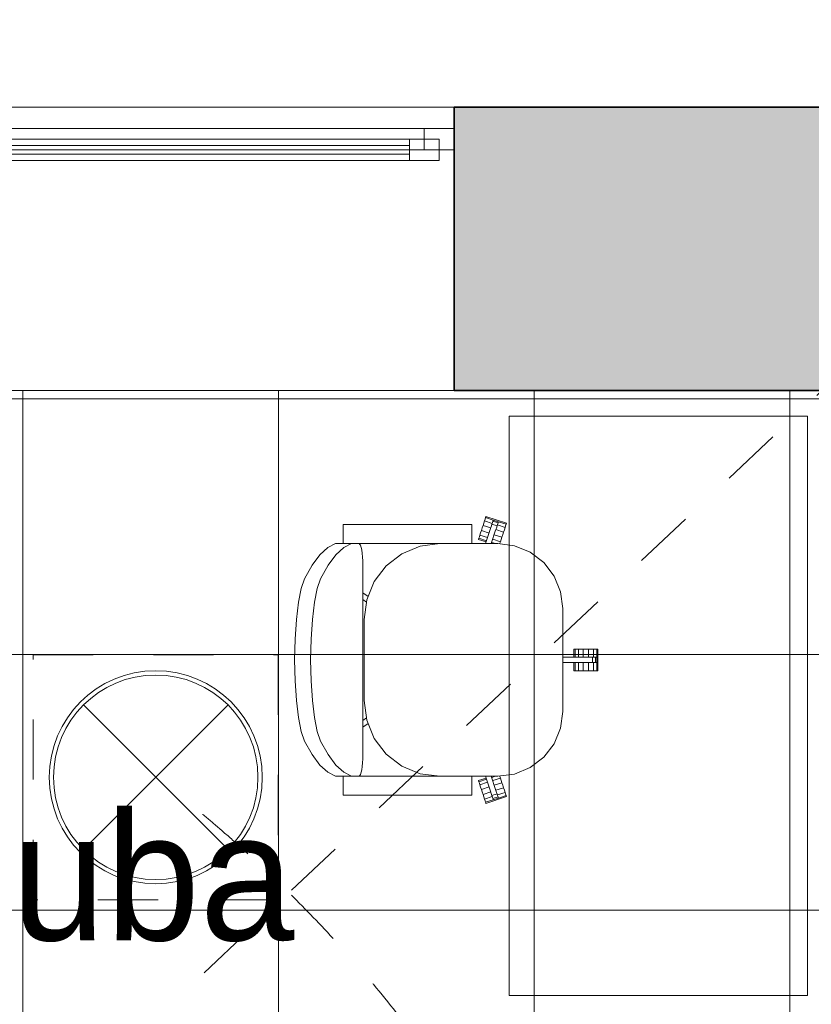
# Model space of a CAD drawing. Header units: millimetres. Extents: x -2932 to 42461, y -10716 to 17298.
# Tile 139 of 168: x 28945 to 30803, y 11059 to 13370. Entities that reach past the tile are written whole.
import ezdxf

# ---------------------------------------------------------------- set-up
doc = ezdxf.new("R2010")
doc.units = ezdxf.units.MM
doc.header["$MEASUREMENT"] = 0
for name, pattern in [('Aligning Line', [635, 317.5, -317.5]), ('Dashed', [423.333333, 211.666667, -211.666667]), ('Small Dashed', [282.222222, 141.111111, -141.111111]), ('Wipeout_Contour', [1000, 0, -1000])]:
    doc.linetypes.add(name, pattern=pattern)
for name, color, linetype, lineweight in [('0_Pen_No__1', 7, 'Continuous', 13), ('A-FLOR.IFC Model_Pen_No__2', 8, 'Continuous', 15), ('ARCHICAD Windows_Pen_No__2', 8, 'Continuous', 15), ('ARCHICAD Zone Stamps_Pen_No__1', 7, 'Continuous', 13), ('Cut Pattern-2_Pen_No__2', 8, 'Continuous', 15), ('Grids-2_Pen_No__1', 7, 'Continuous', 13), ('I-FURN.IFC Model_Pen_No__2', 8, 'Continuous', 15), ('I-WALL.IFC Model_Pen_No__2', 8, 'Continuous', 15), ('I-WALL.IFC Model_Pen_No__27', 7, 'Continuous', 35), ('SA_LAGI_Pen_No__1', 7, 'Continuous', 13), ('SA_VALGUSTI_Pen_No__20', 1, 'Continuous', 0), ('Walls-1_Pen_No__1', 7, 'Continuous', 13), ('Walls_Pen_No__1', 7, 'Continuous', 13), ('Windows-1_Pen_No__1', 7, 'Continuous', 13), ('Windows_Pen_No__1', 7, 'Continuous', 13)]:
    doc.layers.add(name, color=color, linetype=linetype, lineweight=lineweight)
doc.layers.add('Furniture-1_Pen_No__62', color=7, linetype='Continuous', lineweight=20, true_color=0xaaaaaa)
doc.layers.add('SA_LAGI_Pen_No__102', color=7, linetype='Continuous', lineweight=13, true_color=0xcccccc)
doc.layers.add('I-WALL.IFC Model', color=7, linetype='Continuous')
doc.styles.add('GENERATED_STYLE_1', font='txt', dxfattribs={"width": 0.95})
doc.styles.add('GENERATED_STYLE_2', font='txt', dxfattribs={"width": 0.84})
doc.dimstyles.new('GENERATED_STYLE__2', dxfattribs={"dimtxt": 200, "dimasz": 152, "dimexe": 0.18, "dimexo": 0.0625, "dimgap": 0.09, "dimtad": 1, "dimtih": 1, "dimtoh": 1, "dimdec": 0, "dimzin": 0, "dimdsep": 46, "dimtxsty": 'GENERATED_STYLE_2', "dimblk": 'ARROWHEAD_2', "dimblk1": 'ARROWHEAD_2', "dimblk2": 'ARROWHEAD_2', "dimcen": 0.09, "dimse1": 1, "dimse2": 1, "dimclrd": 7, "dimclre": 7, "dimclrt": 7, "dimadec": 0, "dimazin": 0, "dimtfac": 1, "dimtdec": 4, "dimtmove": 0, "dimatfit": 3, "dimfxl": 0, "dimtolj": 1, "dimtzin": 0, "dimarcsym": 0})
doc.dimstyles.new('GENERATED_STYLE__3', dxfattribs={"dimtxt": 200, "dimasz": 152, "dimexe": 0.18, "dimexo": 0.0625, "dimgap": 0.09, "dimtad": 1, "dimdec": 0, "dimzin": 0, "dimdsep": 46, "dimtxsty": 'GENERATED_STYLE_2', "dimblk": 'ARROWHEAD_2', "dimblk1": 'ARROWHEAD_2', "dimblk2": 'ARROWHEAD_2', "dimcen": 0.09, "dimse1": 1, "dimse2": 1, "dimclrd": 7, "dimclre": 7, "dimclrt": 7, "dimadec": 0, "dimazin": 0, "dimtfac": 1, "dimtdec": 4, "dimtmove": 0, "dimatfit": 3, "dimfxl": 0, "dimtolj": 1, "dimtzin": 0, "dimarcsym": 0})

# ---------------------------------------------------------------- blocks, each defined once
blk = doc.blocks.new('*D61')
at = {"layer": '0_Pen_No__1', "color": 7, "linetype": 'Continuous', "lineweight": 13}
for p, q in [((39845.8, 12557.7), (40045.8, 12442.3)), ((40095.8, 12500), (39795.8, 12500)), ((39945.8, 9059.5), (39945.8, 12500)), ((39845.8, 9117.2), (40045.8, 9001.8)), ((40095.8, 9059.5), (39795.8, 9059.5))]:
    blk.add_line(p, q, dxfattribs=at)
at = {"color": 254, "linetype": 'Wipeout_Contour', "lineweight": 0, "ltscale": 164962.993909}
blk.add_wipeout([(39937.6, 10458.2), (39937.6, 11101.3), (39673.9, 11101.3), (39673.9, 10458.2)], dxfattribs=at)
at = {"layer": '0_Pen_No__1', "color": 7, "lineweight": 13, "insert": (39905.8, 10490), "char_height": 200, "attachment_point": 7, "rotation": 90, "style": 'GENERATED_STYLE_2'}
blk.add_mtext('\\A1;{\\pql;\\fArial|b0|i0|c0|p34;3\xa0440}', dxfattribs=at)
blk = doc.blocks.new('ARROWHEAD_2')
at = {"color": 0, "linetype": 'Continuous', "lineweight": 0}
for p, q in [((-0.378, -0.655), (0.378, 0.655)), ((0, 0), (-1, 0))]:
    blk.add_line(p, q, dxfattribs=at)
blk = doc.blocks.new('*D62')
at = {"layer": '0_Pen_No__1', "color": 7, "linetype": 'Continuous', "lineweight": 13}
for p, q in [((39945.8, 13165), (39945.8, 13262.8)), ((40045.8, 13107.3), (39845.8, 13222.7)), ((40095.8, 13165), (39795.8, 13165)), ((39945.8, 12500), (39945.8, 13165)), ((39845.8, 12557.7), (40045.8, 12442.3)), ((40095.8, 12500), (39795.8, 12500))]:
    blk.add_line(p, q, dxfattribs=at)
at = {"color": 254, "linetype": 'Wipeout_Contour', "lineweight": 0, "ltscale": 167294.678239}
blk.add_wipeout([(39937.6, 12607.5), (39937.6, 13057.5), (39673.9, 13057.5), (39673.9, 12607.5)], dxfattribs=at)
at = {"layer": '0_Pen_No__1', "color": 7, "lineweight": 13, "insert": (39905.8, 12639.3), "char_height": 200, "attachment_point": 7, "rotation": 90, "style": 'GENERATED_STYLE_2'}
blk.add_mtext('\\A1;{\\pql;\\fArial|b0|i0|c0|p34;665}', dxfattribs=at)
blk = doc.blocks.new('*D89')
at = {"layer": '0_Pen_No__1', "color": 7, "linetype": 'Continuous', "lineweight": 13}
for p, q in [((27759.5, 15323), (27759.5, 15623)), ((30804.8, 15323), (30804.8, 15623)), ((27817.2, 15573), (27701.8, 15373)), ((30862.5, 15573), (30747, 15373)), ((27759.5, 15473), (30804.8, 15473))]:
    blk.add_line(p, q, dxfattribs=at)
at = {"color": 254, "linetype": 'Wipeout_Contour', "lineweight": 0, "ltscale": 132739.982894}
blk.add_wipeout([(28960.5, 15481.1), (29603.7, 15481.1), (29603.7, 15744.8), (28960.5, 15744.8)], dxfattribs=at)
at = {"color": 254, "linetype": 'Wipeout_Contour', "lineweight": 0, "ltscale": 137248.591376}
blk.add_wipeout([(30328.8, 15481.1), (30778.8, 15481.1), (30778.8, 15744.8), (30328.8, 15744.8)], dxfattribs=at)
at = {"layer": '0_Pen_No__1', "color": 7, "lineweight": 13, "char_height": 200, "attachment_point": 7, "style": 'GENERATED_STYLE_2'}
for s, insert in [('\\A1;{\\pql;\\fArial|b0|i0|c0|p34;3\xa0045}', (28992.4, 15513)), ('\\A1;{\\pql;\\fArial|b0|i0|c0|p34;163}', (30360.6, 15513))]:
    blk.add_mtext(s, dxfattribs=dict(at, insert=insert))
blk = doc.blocks.new('*D90')
at = {"layer": '0_Pen_No__1', "color": 7, "linetype": 'Continuous', "lineweight": 13}
for p, q in [((30804.8, 15323), (30804.8, 15623)), ((30967.8, 15323), (30967.8, 15623)), ((30862.5, 15573), (30747, 15373)), ((31025.5, 15573), (30910, 15373)), ((30804.8, 15473), (30967.8, 15473))]:
    blk.add_line(p, q, dxfattribs=at)
blk = doc.blocks.new('*D111')
at = {"layer": '0_Pen_No__1', "color": 7, "linetype": 'Continuous', "lineweight": 13}
for p, q in [((27915, 15671.2), (27915, 15971.2)), ((29965, 15671.2), (29965, 15971.2)), ((27972.7, 15921.2), (27857.3, 15721.2)), ((30022.7, 15921.2), (29907.3, 15721.2)), ((27915, 15821.2), (29965, 15821.2))]:
    blk.add_line(p, q, dxfattribs=at)
at = {"color": 254, "linetype": 'Wipeout_Contour', "lineweight": 0, "ltscale": 132201.026834}
blk.add_wipeout([(28618.4, 15829.3), (29261.6, 15829.3), (29261.6, 16093), (28618.4, 16093)], dxfattribs=at)
at = {"layer": '0_Pen_No__1', "color": 7, "lineweight": 13, "insert": (28650.3, 15861.2), "char_height": 200, "attachment_point": 7, "style": 'GENERATED_STYLE_2'}
blk.add_mtext('\\A1;{\\pql;\\fArial|b0|i0|c0|p34;2\xa0050}', dxfattribs=at)
blk = doc.blocks.new('*D112')
at = {"layer": '0_Pen_No__1', "color": 7, "linetype": 'Continuous', "lineweight": 13}
for p, q in [((29965, 15671.2), (29965, 15971.2)), ((31740, 15671.2), (31740, 15971.2)), ((30022.7, 15921.2), (29907.3, 15721.2)), ((31797.7, 15921.2), (31682.3, 15721.2)), ((29965, 15821.2), (31740, 15821.2))]:
    blk.add_line(p, q, dxfattribs=at)
at = {"color": 254, "linetype": 'Wipeout_Contour', "lineweight": 0, "ltscale": 138948.665611}
blk.add_wipeout([(30530.9, 15829.3), (31174.1, 15829.3), (31174.1, 16093), (30530.9, 16093)], dxfattribs=at)
at = {"layer": '0_Pen_No__1', "color": 7, "lineweight": 13, "insert": (30562.8, 15861.2), "char_height": 200, "attachment_point": 7, "style": 'GENERATED_STYLE_2'}
blk.add_mtext('\\A1;{\\pql;\\fArial|b0|i0|c0|p34;1\xa0775}', dxfattribs=at)

msp = doc.modelspace()

# ---------------------------------------------------------------- hatches: boundary and pattern name
at = {"layer": 'I-WALL.IFC Model', "linetype": 'Continuous', "lineweight": 0, "true_color": 0x000000}
msp.add_hatch(color=178, dxfattribs=at).paths.add_polyline_path([(31740, 13165), (29965, 13165), (29965, 12500), (31740, 12500)])

# ---------------------------------------------------------------- linework, layer by layer
at = {"layer": 'A-FLOR.IFC Model_Pen_No__2', "color": 8, "linetype": 'Continuous', "lineweight": 15, "flags": 128}
msp.add_lwpolyline([(-100, 6430), (0, 6430), (0, 0), (30435, 0), (30435, 6520), (38315, 6520), (38315, 12500), (12000, 12500), (12000, 7875), (8430, 7875), (8430, 12496.2), (2165, 12496.2), (2165, 11220), (-100, 11220)], close=True, dxfattribs=at)
at = {"layer": 'A-FLOR.IFC Model_Pen_No__2', "color": 8, "linetype": 'Dashed', "lineweight": 15, "flags": 128}
msp.add_lwpolyline([(0, 0), (30430, 0), (30430, 6520), (33865, 6520), (33865, 0), (38600, 0), (38600, 5615), (38315, 5615), (38315, 12500), (12000, 12500), (12000, 7905), (8430, 7905), (8430, 12496.2), (2165, 12496.2), (2165, 6180), (0, 6180)], close=True, dxfattribs=at)
at = {"layer": 'ARCHICAD Windows_Pen_No__2', "color": 8, "linetype": 'Continuous', "lineweight": 15}
for p, q in [((27915, 13115), (29965, 13115)), ((29965, 13115), (29965, 13065)), ((29965, 13065), (27915, 13065)), ((29930, 13065), (29930, 13040)), ((29930, 13040), (28505, 13040))]:
    msp.add_line(p, q, dxfattribs=at)
at = {"layer": 'I-FURN.IFC Model_Pen_No__2', "color": 8, "linetype": 'Continuous', "lineweight": 15}
for p, q in [((30094.4, 12440), (30794.4, 12440)), ((30094.4, 12440), (30094.4, 11080)), ((30794.4, 12440), (30794.4, 11080)), ((30037.5, 12197.9), (30038.7, 12201.7)), ((30038.7, 12201.7), (30039.2, 12203)), ((30038.7, 12201.7), (30056.9, 12195.8)), ((30039.2, 12203), (30039.6, 12204.3)), ((30039.6, 12204.3), (30087.9, 12188.6)), ((29704.3, 12185.2), (29706.6, 12185.2)), ((29704.3, 12140.7), (29704.3, 12185.2)), ((29706.6, 12185.2), (29708.1, 12185.2)), ((29708.1, 12185.2), (29713.4, 12185.2)), ((29713.4, 12185.2), (29718.8, 12185.2)), ((29718.8, 12185.2), (29726.8, 12185.2)), ((29726.8, 12185.2), (29734.8, 12185.2)), ((29734.8, 12185.2), (29742.1, 12185.2)), ((29742.1, 12185.2), (29753.7, 12185.2)), ((29753.7, 12185.2), (29956.9, 12185.2)), ((29956.9, 12185.2), (29968.5, 12185.2)), ((29968.5, 12185.2), (29975.8, 12185.2)), ((29975.8, 12185.2), (29983.9, 12185.2)), ((29983.9, 12185.2), (29991.9, 12185.2)), ((29991.9, 12185.2), (29997.2, 12185.2)), ((29997.2, 12185.2), (30002.6, 12185.2)), ((30002.6, 12185.2), (30004, 12185.2)), ((30004, 12185.2), (30006.3, 12185.2)), ((30006.3, 12140.7), (30006.3, 12185.2)), ((30030.9, 12177.5), (30032.8, 12183.5)), ((30032.8, 12183.5), (30034.6, 12188.8)), ((30032.8, 12183.5), (30050.9, 12177.6)), ((30034.6, 12188.8), (30036.3, 12194.2)), ((30036.3, 12194.2), (30037.5, 12197.9)), ((30054.4, 12188.3), (30036.3, 12194.2)), ((30050.4, 12175.8), (30052.5, 12182.4)), ((30052.5, 12182.4), (30053.7, 12186)), ((30053.7, 12186), (30054.9, 12189.6)), ((30053.7, 12186), (30065.8, 12182.1)), ((30054.9, 12189.6), (30056, 12193.2)), ((30056, 12193.2), (30056.4, 12194.5)), ((30056, 12193.2), (30068.1, 12189.3)), ((30056.4, 12194.5), (30056.9, 12195.8)), ((30056.9, 12195.8), (30068.9, 12191.8)), ((30065.8, 12182.1), (30064.1, 12177)), ((30066.9, 12185.7), (30065.8, 12182.1)), ((30084.6, 12178.5), (30066.5, 12184.4)), ((30068.1, 12189.3), (30066.9, 12185.7)), ((30068.4, 12190.2), (30068.1, 12189.3)), ((30068.9, 12191.8), (30068.4, 12190.2)), ((30068.9, 12191.8), (30087, 12186)), ((30084.6, 12178.5), (30082.9, 12173.1)), ((30085.8, 12182.2), (30084.6, 12178.5)), ((30087, 12186), (30085.8, 12182.2)), ((30087.6, 12187.7), (30087, 12186)), ((30087.9, 12188.6), (30087.6, 12187.7)), ((30023, 12153.3), (30024.2, 12157)), ((30024.2, 12157), (30025.5, 12160.8)), ((30025.5, 12160.8), (30027.2, 12166.1)), ((30025.5, 12160.8), (30043.6, 12154.9)), ((30027.2, 12166.1), (30028.9, 12171.5)), ((30028.9, 12171.5), (30030.9, 12177.5)), ((30028.9, 12171.5), (30047.1, 12165.6)), ((30039, 12140.7), (30050.4, 12175.8)), ((30062.4, 12171.9), (30052.3, 12140.7)), ((30059.1, 12161.7), (30077.3, 12155.8)), ((30064.1, 12177), (30062.4, 12171.9)), ((30063, 12173.6), (30081.1, 12167.8)), ((30077.3, 12155.8), (30075.5, 12150.4)), ((30079.2, 12161.8), (30077.3, 12155.8)), ((30081.1, 12167.8), (30079.2, 12161.8)), ((30082.9, 12173.1), (30081.1, 12167.8)), ((29668.3, 12131.4), (29686.9, 12140.7)), ((29724.5, 12140.7), (29686.9, 12140.7)), ((29724.5, 12140.7), (29705.8, 12131.4)), ((29726.3, 12140.7), (29724.5, 12140.7)), ((29726.8, 12140.7), (29726.3, 12140.7)), ((29734.8, 12140.7), (29726.8, 12140.7)), ((29744.3, 12140.7), (29734.8, 12140.7)), ((29743.8, 12138.8), (29742.1, 12140.7)), ((29745.5, 12136.9), (29743.8, 12138.8)), ((29753.7, 12140.7), (29744.3, 12140.7)), ((29746.9, 12131.4), (29745.5, 12136.9)), ((29956.9, 12140.7), (29753.7, 12140.7)), ((29885.5, 12134.7), (29842.6, 12116.9)), ((29931.5, 12140.7), (29885.5, 12134.7)), ((29966.4, 12140.7), (29956.9, 12140.7)), ((29975.8, 12140.7), (29966.4, 12140.7)), ((29983.9, 12140.7), (29975.8, 12140.7)), ((29991.9, 12140.7), (29983.9, 12140.7)), ((29997.2, 12140.7), (29991.9, 12140.7)), ((30002.6, 12140.7), (29997.2, 12140.7)), ((30004.5, 12140.7), (30002.6, 12140.7)), ((30006.3, 12140.7), (30004.5, 12140.7)), ((30067.5, 12140.7), (30006.3, 12140.7)), ((30022.2, 12150.7), (30022.6, 12152)), ((30040.3, 12144.8), (30022.2, 12150.7)), ((30022.6, 12152), (30023, 12153.3)), ((30023, 12153.3), (30041.2, 12147.4)), ((30052.8, 12140.7), (30052.4, 12140.9)), ((30053.2, 12143.5), (30061.8, 12140.7)), ((30055.6, 12151), (30073.8, 12145.1)), ((30106.9, 12135.5), (30067.5, 12140.7)), ((30072.6, 12141.4), (30072.2, 12140.1)), ((30073.8, 12145.1), (30072.6, 12141.4)), ((30075.5, 12150.4), (30073.8, 12145.1)), ((30143.7, 12120.3), (30106.9, 12135.5)), ((29631.5, 12090), (29649.8, 12114.5)), ((29649.8, 12114.5), (29668.3, 12131.4)), ((29687.3, 12114.5), (29669, 12090)), ((29705.8, 12131.4), (29687.3, 12114.5)), ((29748.3, 12125.9), (29746.9, 12131.4)), ((29749.3, 12117.6), (29748.3, 12125.9)), ((29750.3, 12109.4), (29749.3, 12117.6)), ((29750.6, 12099.7), (29750.3, 12109.4)), ((29842.6, 12116.9), (29805.8, 12088.7)), ((30175.2, 12096.1), (30143.7, 12120.3)), ((29613.6, 12058.2), (29631.5, 12090)), ((29669, 12090), (29651.1, 12058.2)), ((29750.9, 12089.9), (29750.6, 12099.7)), ((29750.9, 11645.4), (29750.9, 12089.9)), ((29805.8, 12088.7), (29777.5, 12051.8)), ((30199.5, 12064.5), (30175.2, 12096.1)), ((30214.7, 12027.8), (30199.5, 12064.5)), ((29606, 12035.6), (29613.6, 12058.2)), ((29651.1, 12058.2), (29643.5, 12035.6)), ((29777.5, 12051.8), (29759.8, 12009)), ((29599.5, 12003.1), (29606, 12035.6)), ((29643.5, 12035.6), (29637.1, 12003.1)), ((29750.9, 12025.2), (29762.9, 12016.5)), ((30219.9, 11988.3), (30214.7, 12027.8)), ((29594.7, 11962.6), (29599.5, 12003.1)), ((29637.1, 12003.1), (29632.2, 11962.6)), ((29759.1, 12003.6), (29750.9, 12009.5)), ((29759.8, 12009), (29753.7, 11962.9)), ((30219.9, 11747), (30219.9, 11988.3)), ((29591.6, 11916.6), (29594.7, 11962.6)), ((29632.2, 11962.6), (29629.1, 11916.6)), ((29753.7, 11962.9), (29753.7, 11772.4)), ((29590.6, 11867.7), (29591.6, 11916.6)), ((29629.1, 11916.6), (29628.1, 11867.7)), ((30246.2, 11893.1), (30247.6, 11893.1)), ((30246.2, 11874), (30246.2, 11893.1)), ((30247.6, 11893.1), (30249, 11893.1)), ((30249, 11893.1), (30252.9, 11893.1)), ((30249, 11893.1), (30249, 11874)), ((30252.9, 11893.1), (30256.8, 11893.1)), ((30256.8, 11893.1), (30262.5, 11893.1)), ((30256.8, 11893.1), (30256.8, 11874)), ((30262.5, 11893.1), (30268.2, 11893.1)), ((30268.2, 11893.1), (30274.4, 11893.1)), ((30268.2, 11893.1), (30268.2, 11874)), ((30274.4, 11893.1), (30280.7, 11893.1)), ((30280.7, 11893.1), (30286.4, 11893.1)), ((30280.7, 11893.1), (30280.7, 11874)), ((30286.4, 11893.1), (30292, 11893.1)), ((30292, 11893.1), (30295.9, 11893.1)), ((30292, 11874), (30292, 11893.1)), ((30295.9, 11893.1), (30299.8, 11893.1)), ((30299.8, 11893.1), (30301.2, 11893.1)), ((30299.8, 11893.1), (30299.8, 11874)), ((30301.2, 11893.1), (30302.6, 11893.1)), ((30302.6, 11893.1), (30302.6, 11842.3)), ((29591.6, 11818.8), (29590.6, 11867.7)), ((29628.1, 11867.7), (29629.1, 11818.8)), ((30219.9, 11874), (30278.8, 11874)), ((30278.8, 11861.3), (30219.9, 11861.3)), ((30246.2, 11842.3), (30246.2, 11861.3)), ((30249, 11861.3), (30249, 11842.3)), ((30256.8, 11861.3), (30256.8, 11842.3)), ((30268.2, 11861.3), (30268.2, 11842.3)), ((30278.8, 11874), (30285.8, 11874)), ((30284.2, 11861.3), (30278.8, 11861.3)), ((30280.7, 11861.3), (30280.7, 11842.3)), ((30289.6, 11861.3), (30284.2, 11861.3)), ((30285.8, 11874), (30289.6, 11874)), ((30289.6, 11874), (30293.4, 11874)), ((30289.6, 11874), (30289.6, 11861.3)), ((30293.4, 11861.3), (30289.6, 11861.3)), ((30292, 11842.3), (30292, 11861.3)), ((30293.4, 11874), (30297.1, 11874)), ((30297.1, 11861.3), (30293.4, 11861.3)), ((30297.1, 11874), (30298.5, 11874)), ((30297.1, 11874), (30297.1, 11861.3)), ((30298.1, 11861.3), (30297.1, 11861.3)), ((30299.8, 11861.3), (30298.1, 11861.3)), ((30298.5, 11874), (30299.8, 11874)), ((30299.8, 11874), (30299.8, 11861.3)), ((30299.8, 11861.3), (30299.8, 11842.3)), ((30247.2, 11842.3), (30246.2, 11842.3)), ((30249, 11842.3), (30247.2, 11842.3)), ((30252.9, 11842.3), (30249, 11842.3)), ((30256.8, 11842.3), (30252.9, 11842.3)), ((30262.5, 11842.3), (30256.8, 11842.3)), ((30268.2, 11842.3), (30262.5, 11842.3)), ((30274.4, 11842.3), (30268.2, 11842.3)), ((30280.7, 11842.3), (30274.4, 11842.3)), ((30286.4, 11842.3), (30280.7, 11842.3)), ((30292, 11842.3), (30286.4, 11842.3)), ((30295.9, 11842.3), (30292, 11842.3)), ((30299.8, 11842.3), (30295.9, 11842.3)), ((30301.6, 11842.3), (30299.8, 11842.3)), ((30302.6, 11842.3), (30301.6, 11842.3)), ((29594.7, 11772.7), (29591.6, 11818.8)), ((29629.1, 11818.8), (29632.2, 11772.7)), ((29599.5, 11732.3), (29594.7, 11772.7)), ((29632.2, 11772.7), (29637.1, 11732.3)), ((29753.7, 11772.4), (29759.8, 11726.4)), ((30214.7, 11707.6), (30219.9, 11747)), ((29606, 11699.8), (29599.5, 11732.3)), ((29637.1, 11732.3), (29643.5, 11699.8)), ((29750.9, 11725.9), (29759.1, 11731.8)), ((29762.9, 11718.9), (29750.9, 11710.2)), ((29759.8, 11726.4), (29777.5, 11683.5)), ((29613.6, 11677.2), (29606, 11699.8)), ((29643.5, 11699.8), (29651.1, 11677.2)), ((30199.5, 11670.8), (30214.7, 11707.6)), ((29631.5, 11645.4), (29613.6, 11677.2)), ((29651.1, 11677.2), (29669, 11645.4)), ((29777.5, 11683.5), (29805.8, 11646.7)), ((30175.2, 11639.3), (30199.5, 11670.8)), ((29649.8, 11620.9), (29631.5, 11645.4)), ((29669, 11645.4), (29687.3, 11620.9)), ((29749.3, 11617.8), (29750.3, 11626)), ((29750.3, 11626), (29750.6, 11635.7)), ((29750.6, 11635.7), (29750.9, 11645.4)), ((29805.8, 11646.7), (29842.6, 11618.5)), ((30143.7, 11615), (30175.2, 11639.3)), ((29668.3, 11604), (29649.8, 11620.9)), ((29686.9, 11594.6), (29668.3, 11604)), ((29687.3, 11620.9), (29705.8, 11604)), ((29705.8, 11604), (29724.5, 11594.6)), ((29745.5, 11598.5), (29746.9, 11604)), ((29746.9, 11604), (29748.3, 11609.5)), ((29748.3, 11609.5), (29749.3, 11617.8)), ((29842.6, 11618.5), (29885.5, 11600.7)), ((29885.5, 11600.7), (29931.5, 11594.6)), ((30106.9, 11599.8), (30143.7, 11615)), ((29724.5, 11594.6), (29686.9, 11594.6)), ((29704.3, 11550.2), (29704.3, 11594.6)), ((29724.5, 11594.6), (29726.3, 11594.6)), ((29726.3, 11594.6), (29726.8, 11594.6)), ((29726.8, 11594.6), (29734.8, 11594.6)), ((29734.8, 11594.6), (29744.3, 11594.6)), ((29742.1, 11594.6), (29743.8, 11596.6)), ((29743.8, 11596.6), (29745.5, 11598.5)), ((29744.3, 11594.6), (29753.7, 11594.6)), ((29753.7, 11594.6), (29956.9, 11594.6)), ((29956.9, 11594.6), (29966.4, 11594.6)), ((29966.4, 11594.6), (29975.8, 11594.6)), ((29975.8, 11594.6), (29983.9, 11594.6)), ((29983.9, 11594.6), (29991.9, 11594.6)), ((29991.9, 11594.6), (29997.2, 11594.6)), ((29997.2, 11594.6), (30002.6, 11594.6)), ((30002.6, 11594.6), (30004.5, 11594.6)), ((30004.5, 11594.6), (30006.3, 11594.6)), ((30006.3, 11594.6), (30067.5, 11594.6)), ((30006.3, 11550.2), (30006.3, 11594.6)), ((30022.2, 11584.7), (30040.3, 11590.6)), ((30022.5, 11583.8), (30022.2, 11584.7)), ((30023, 11582), (30022.5, 11583.8)), ((30041.2, 11587.9), (30023, 11582)), ((30024.2, 11578.3), (30023, 11582)), ((30025.5, 11574.6), (30024.2, 11578.3)), ((30043.6, 11580.5), (30025.5, 11574.6)), ((30050.4, 11559.6), (30039, 11594.6)), ((30052.3, 11594.6), (30062.4, 11563.5)), ((30052.4, 11594.5), (30052.8, 11594.6)), ((30061.8, 11594.6), (30053.2, 11591.8)), ((30073.8, 11590.3), (30055.6, 11584.4)), ((30077.3, 11579.5), (30059.1, 11573.7)), ((30067.5, 11594.6), (30106.9, 11599.8)), ((30072.2, 11595.2), (30072.6, 11594)), ((30072.6, 11594), (30073.8, 11590.3)), ((30073.8, 11590.3), (30075.5, 11584.9)), ((30075.5, 11584.9), (30077.3, 11579.5)), ((30077.3, 11579.5), (30079.2, 11573.6)), ((30027.2, 11569.2), (30025.5, 11574.6)), ((30028.9, 11563.8), (30027.2, 11569.2)), ((30047.1, 11569.7), (30028.9, 11563.8)), ((30030.9, 11557.9), (30028.9, 11563.8)), ((30032.8, 11551.9), (30030.9, 11557.9)), ((30050.9, 11557.8), (30032.8, 11551.9)), ((30052, 11554.4), (30050.4, 11559.6)), ((30053.7, 11549.3), (30052, 11554.4)), ((30062.4, 11563.5), (30064.6, 11556.8)), ((30081.1, 11567.6), (30063, 11561.7)), ((30064.6, 11556.8), (30065.8, 11553.3)), ((30066.5, 11551), (30084.6, 11556.8)), ((30079.2, 11573.6), (30081.1, 11567.6)), ((30081.1, 11567.6), (30082.9, 11562.2)), ((30082.9, 11562.2), (30084.6, 11556.8)), ((30084.6, 11556.8), (30085.8, 11553.1)), ((29706.6, 11550.2), (29704.3, 11550.2)), ((29708.1, 11550.2), (29706.6, 11550.2)), ((29713.4, 11550.2), (29708.1, 11550.2)), ((29718.8, 11550.2), (29713.4, 11550.2)), ((29726.8, 11550.2), (29718.8, 11550.2)), ((29734.8, 11550.2), (29726.8, 11550.2)), ((29742.1, 11550.2), (29734.8, 11550.2)), ((29753.7, 11550.2), (29742.1, 11550.2)), ((29956.9, 11550.2), (29753.7, 11550.2)), ((29968.5, 11550.2), (29956.9, 11550.2)), ((29975.8, 11550.2), (29968.5, 11550.2)), ((29983.9, 11550.2), (29975.8, 11550.2)), ((29991.9, 11550.2), (29983.9, 11550.2)), ((29997.2, 11550.2), (29991.9, 11550.2)), ((30002.6, 11550.2), (29997.2, 11550.2)), ((30004, 11550.2), (30002.6, 11550.2)), ((30006.3, 11550.2), (30004, 11550.2)), ((30034.6, 11546.5), (30032.8, 11551.9)), ((30036.3, 11541.2), (30034.6, 11546.5)), ((30036.3, 11541.2), (30054.4, 11547)), ((30037.5, 11537.4), (30036.3, 11541.2)), ((30038.7, 11533.7), (30037.5, 11537.4)), ((30056.9, 11539.6), (30038.7, 11533.7)), ((30039.3, 11532), (30038.7, 11533.7)), ((30039.6, 11531.1), (30039.3, 11532)), ((30087.9, 11546.8), (30039.6, 11531.1)), ((30065.8, 11553.3), (30053.7, 11549.3)), ((30054.9, 11545.8), (30053.7, 11549.3)), ((30056, 11542.2), (30054.9, 11545.8)), ((30068.1, 11546.1), (30056, 11542.2)), ((30056.3, 11541.3), (30056, 11542.2)), ((30056.9, 11539.6), (30056.3, 11541.3)), ((30068.9, 11543.5), (30056.9, 11539.6)), ((30065.8, 11553.3), (30066.9, 11549.7)), ((30066.9, 11549.7), (30068.1, 11546.1)), ((30068.1, 11546.1), (30068.5, 11544.8)), ((30068.5, 11544.8), (30068.9, 11543.5)), ((30087, 11549.4), (30068.9, 11543.5)), ((30085.8, 11553.1), (30087, 11549.4)), ((30087, 11549.4), (30087.5, 11548.1)), ((30087.5, 11548.1), (30087.9, 11546.8)), ((30794.4, 11080), (30094.4, 11080))]:
    msp.add_line(p, q, dxfattribs=at)
at = {"layer": 'I-WALL.IFC Model_Pen_No__2', "color": 8, "linetype": 'Continuous', "lineweight": 15}
for p, q in [((29965, 13165), (27915, 13165)), ((27915, 12500), (29965, 12500))]:
    msp.add_line(p, q, dxfattribs=at)
at = {"layer": 'I-WALL.IFC Model_Pen_No__27', "color": 7, "linetype": 'Continuous', "lineweight": 35}
msp.add_line((29965, 13165), (29965, 12500), dxfattribs=at)
at = {"layer": 'I-WALL.IFC Model_Pen_No__27', "color": 7, "linetype": 'Continuous', "lineweight": 35, "flags": 128}
for points in [[(31740, 13165), (29965, 13165)], [(29965, 12500), (31740, 12500)]]:
    msp.add_lwpolyline(points, dxfattribs=at)
at = {"layer": 'SA_LAGI_Pen_No__1', "color": 7, "linetype": 'Small Dashed', "lineweight": 13}
msp.add_line((27734.5, 9585.5), (30828.5, 12500), dxfattribs=at)
at = {"layer": 'SA_VALGUSTI_Pen_No__20', "color": 1, "linetype": 'Small Dashed', "lineweight": 0}
msp.add_open_spline([(29861.9, 9200.6), (29861.9, 9200.6), (29995.1, 9352.6), (30088.9, 9529.9), (30653.5, 10597.5), (29264.6, 11592.3), (29264.6, 11592.3)], degree=3, knots=[0, 0, 0, 0, 1, 1, 1, 2, 2, 2, 2], dxfattribs=at)

# ---------------------------------------------------------------- texts
at = {"layer": 'ARCHICAD Zone Stamps_Pen_No__1', "color": 7, "lineweight": 13, "insert": (28682.3, 11509.7), "char_height": 300, "attachment_point": 1, "style": 'GENERATED_STYLE_1'}
msp.add_mtext('\\A1;{\\pql;\\pt0;\\fSwis721 Lt BT|b0|i0|c0|p34;Tuba}', dxfattribs=at)

# ---------------------------------------------------------------- next in the draw order: dimensions: what is measured, and where the dimension line sits
at = {"color": 7, "linetype": 'Continuous', "lineweight": 13}
dim = msp.add_linear_dim(base=(39945.7644, 12500), p1=(37760, 9059.5014), p2=(25220, 12500), angle=90, dimstyle='GENERATED_STYLE__3', dxfattribs=at)
dim.commit()
dim.dimension.update_dxf_attribs({"geometry": '*D61', "text_midpoint": (39805.7644, 10843.2457), "dimtype": 160, "text_rotation": 90})

# ---------------------------------------------------------------- next in the draw order: dimensions: what is measured, and where the dimension line sits
dim = msp.add_linear_dim(base=(39945.8, 13165), p1=(25220, 12500), p2=(25220, 13165), angle=90, dimstyle='GENERATED_STYLE__3', dxfattribs=at)
dim.commit()
dim.dimension.update_dxf_attribs({"geometry": '*D62', "text_midpoint": (39805.8, 12874.8), "dimtype": 160, "text_rotation": 90})

# ---------------------------------------------------------------- next in the draw order: dimensions: what is measured, and where the dimension line sits
dim = msp.add_linear_dim(base=(30804.8, 15473), p1=(27759.5, 11192.5), p2=(30804.8, 10316.9), dimstyle='GENERATED_STYLE__2', dxfattribs=at)
dim.commit()
dim.dimension.update_dxf_attribs({"geometry": '*D89', "text_midpoint": (29345.6, 15613), "dimtype": 160})

# ---------------------------------------------------------------- next in the draw order: hatches: boundary and pattern name
at = {"layer": 'SA_LAGI_Pen_No__102', "linetype": 'Continuous', "lineweight": 13, "true_color": 0xcccccc}
h = msp.add_hatch(dxfattribs=at)
h.set_pattern_fill('Grid_60x60_0001', color=254, style=0, pattern_type=2)
h.set_pattern_definition([(270, (29552.3, 11880), (600, 0), []), (2e-13, (29552.3, 11880), (0, 600), [])])
h.paths.add_polyline_path([(27759.5, 12500), (27759.5, 9610.5), (28885.5, 9610.5), (28885.5, 7882.5), (30828.5, 7882.5), (30828.5, 12500)])

# ---------------------------------------------------------------- next in the draw order: linework, layer by layer
at = {"layer": 'Furniture-1_Pen_No__62', "color": 253, "linetype": 'Continuous', "lineweight": 20, "true_color": 0xaaaaaa}
for p, q in [((30094.4, 12440), (30794.4, 12440)), ((30094.4, 12440), (30094.4, 11080)), ((30794.4, 12440), (30794.4, 11080)), ((30794.4, 11080), (30094.4, 11080))]:
    msp.add_line(p, q, dxfattribs=at)
at = {"layer": 'Grids-2_Pen_No__1', "color": 7, "linetype": 'Aligning Line', "lineweight": 13}
msp.add_line((121.4, 12500), (38421.6, 12500), dxfattribs=at)
at = {"layer": 'SA_LAGI_Pen_No__1', "color": 7, "linetype": 'Continuous', "lineweight": 13, "flags": 128}
msp.add_lwpolyline([(27759.5, 12500), (30828.5, 12500), (30828.5, 7882.5), (28885.5, 7882.5), (28885.5, 9610.5), (27759.5, 9610.5)], close=True, dxfattribs=at)
at = {"layer": 'SA_VALGUSTI_Pen_No__20', "color": 1, "linetype": 'Small Dashed', "lineweight": 0}
for p, q in [((28976.9, 11880), (29552.3, 11880)), ((28976.9, 11304.6), (28976.9, 11880)), ((29552.3, 11880), (29552.3, 11304.6)), ((29552.3, 11304.6), (28976.9, 11304.6))]:
    msp.add_line(p, q, dxfattribs=at)
at = {"layer": 'SA_VALGUSTI_Pen_No__20', "color": 1, "linetype": 'Continuous', "lineweight": 0}
for q in [(29094.9, 11762), (29434.3, 11762), (29094.9, 11422.6), (29434.3, 11422.6)]:
    msp.add_line((29264.6, 11592.3), q, dxfattribs=at)
msp.add_circle((29264.6, 11592.3), 240, dxfattribs=at)
for start, end in [(0, 180), (180, 0)]:
    msp.add_arc((29264.6, 11592.3), 250, start, end, dxfattribs=at)
at = {"layer": 'Walls-1_Pen_No__1', "color": 7, "linetype": 'Continuous', "lineweight": 13}
for p in [(29965, 13065), (30828.5, 12500)]:
    msp.add_line(p, (29965, 12500), dxfattribs=at)
at = {"layer": 'Walls_Pen_No__1', "color": 7, "linetype": 'Continuous', "lineweight": 13}
msp.add_line((29965, 12500), (27915, 12500), dxfattribs=at)
at = {"layer": 'Windows-1_Pen_No__1', "color": 7, "linetype": 'Continuous', "lineweight": 13}
for p, q in [((29895, 13065), (29895, 13115)), ((29860, 13090), (29930, 13090)), ((29860, 13040), (29860, 13090)), ((29930, 13090), (29930, 13040)), ((28575, 13075), (29860, 13075)), ((29860, 13075), (29860, 13055)), ((29965, 13065), (29895, 13065)), ((29860, 13055), (28575, 13055)), ((29930, 13040), (29860, 13040))]:
    msp.add_line(p, q, dxfattribs=at)
at = {"layer": 'Windows_Pen_No__1', "color": 7, "linetype": 'Continuous', "lineweight": 13}
for p, q in [((29895, 13115), (28540, 13115)), ((29860, 13090), (28575, 13090)), ((28575, 13040), (29860, 13040))]:
    msp.add_line(p, q, dxfattribs=at)

# ---------------------------------------------------------------- next in the draw order: dimensions: what is measured, and where the dimension line sits
at = {"color": 7, "linetype": 'Continuous', "lineweight": 13}
for base, p1, p2, picture, middle in [((29965, 15821.2), (27915, 13165), (29965, 13165), '*D111', (29003.5, 15961.2)), ((30967.8, 15473), (30804.8, 10316.9), (30967.8, 10316.9), '*D90', (30596.1, 15613))]:
    dim = msp.add_linear_dim(base=base, p1=p1, p2=p2, dimstyle='GENERATED_STYLE__2', dxfattribs=at)
    dim.commit()
    dim.dimension.update_dxf_attribs({"geometry": picture, "text_midpoint": middle, "dimtype": 160})

# ---------------------------------------------------------------- next in the draw order: dimensions: what is measured, and where the dimension line sits
dim = msp.add_linear_dim(base=(31740, 15821.2), p1=(29965, 13165), p2=(31740, 13115), dimstyle='GENERATED_STYLE__2', dxfattribs=at)
dim.commit()
dim.dimension.update_dxf_attribs({"geometry": '*D112', "text_midpoint": (30916, 15961.2), "dimtype": 160})

# ---------------------------------------------------------------- next in the draw order: hatches: boundary and pattern name
at = {"layer": 'Cut Pattern-2_Pen_No__2', "linetype": 'Continuous', "lineweight": 15}
msp.add_hatch(color=8, dxfattribs=at).paths.add_polyline_path([(31740, 13165), (29965, 13165), (29965, 12500), (31740, 12500)])

# ---------------------------------------------------------------- next in the draw order: linework, layer by layer
at = {"layer": 'Walls-1_Pen_No__1', "color": 7, "linetype": 'Continuous', "lineweight": 13}
for p, q in [((31740, 13165), (29965, 13165)), ((29965, 13165), (29965, 13115))]:
    msp.add_line(p, q, dxfattribs=at)
at = {"layer": 'Walls_Pen_No__1', "color": 7, "linetype": 'Continuous', "lineweight": 13}
msp.add_line((27915, 13165), (29965, 13165), dxfattribs=at)
at = {"layer": 'Windows-1_Pen_No__1', "color": 7, "linetype": 'Continuous', "lineweight": 13}
for p, q in [((29895, 13115), (29965, 13115)), ((29965, 13115), (29965, 13065))]:
    msp.add_line(p, q, dxfattribs=at)

doc.saveas('drawing.dxf')
